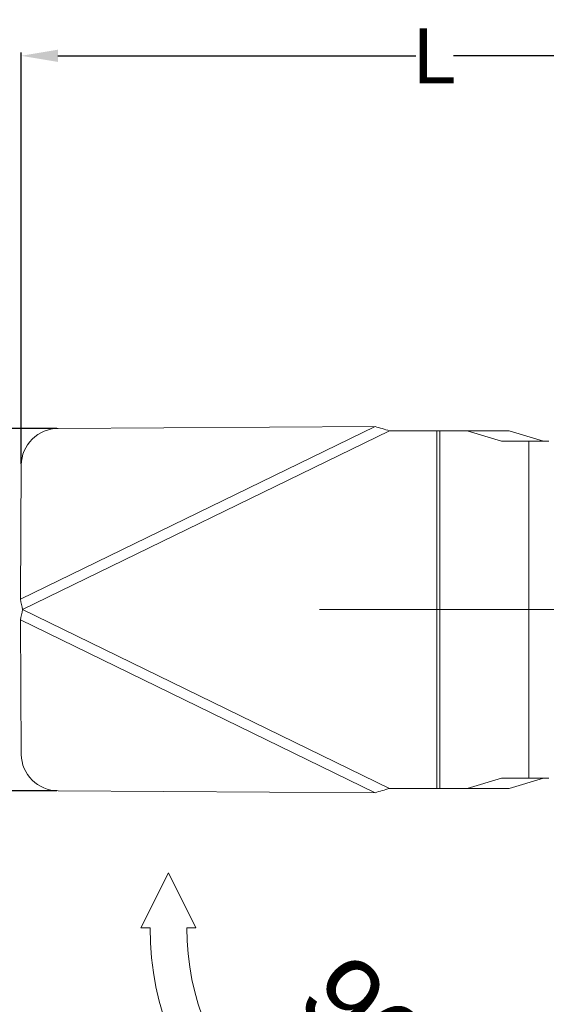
# Model space of a CAD drawing. Header units: millimetres. Extents: x 1891 to 2149, y 1634 to 1816.
# Tile 3 of 26: x 1932 to 1961, y 1676 to 1730. Entities that reach past the tile are written whole.
import ezdxf

# ---------------------------------------------------------------- set-up
doc = ezdxf.new("R2010")
doc.units = ezdxf.units.MM
doc.layers.get('Defpoints').update_dxf_attribs({"lineweight": 18})
doc.layers.add('20', color=7, linetype='Continuous', lineweight=18)
doc.styles.get("Standard").update_dxf_attribs({"font": 'arial.ttf'})
doc.dimstyles.get("Standard").update_dxf_attribs({"dimtxt": 0.18, "dimasz": 0.18, "dimexe": 0.18, "dimexo": 0.0625, "dimgap": 0.09, "dimtad": 0, "dimtih": 1, "dimtoh": 1, "dimdec": 4, "dimzin": 0, "dimdsep": 46, "dimtxsty": 'Standard', "dimcen": 0.09, "dimadec": 0, "dimazin": 0, "dimtfac": 1, "dimtdec": 4, "dimtofl": 0, "dimtmove": 0, "dimatfit": 3, "dimfxl": 1, "dimtolj": 1, "dimtzin": 0, "dimarcsym": 0})

# ---------------------------------------------------------------- blocks, each defined once
blk = doc.blocks.new('*D7')
at = {"color": 0, "lineweight": -2, "transparency": 16777216}
for p, q in [((1932.443, 1705.865), (1932.443, 1728.285)), ((1934.443, 1728.105), (1953.951, 1728.105)), ((1975.512, 1728.105), (1956.005, 1728.105)), ((1977.512, 1726.788), (1977.512, 1728.285))]:
    blk.add_line(p, q, dxfattribs=at)
at = {"color": 0, "transparency": 16777216}
for points in [[(1934.443, 1728.438), (1934.443, 1727.771), (1932.443, 1728.105)], [(1975.512, 1728.438), (1975.512, 1727.771), (1977.512, 1728.105)]]:
    blk.add_solid(points, dxfattribs=at)
at = {"layer": 'Defpoints', "color": 0, "transparency": 16777216}
for p in [(1977.512, 1728.105), (1977.512, 1726.726), (1932.443, 1705.803)]:
    blk.add_point(p, dxfattribs=at)
at = {"color": 0, "lineweight": 18, "transparency": 16777216, "insert": (1954.978, 1728.105), "char_height": 3, "attachment_point": 5}
blk.add_mtext('\\A1;L', dxfattribs=at)
blk = doc.blocks.new('*D10')
at = {"color": 0, "lineweight": -2, "transparency": 16777216}
for p, q in [((1934.387, 1707.79), (1920.179, 1707.79)), ((1920.359, 1705.79), (1920.359, 1699.533)), ((1920.359, 1690.032), (1920.359, 1696.289)), ((1934.387, 1688.032), (1920.179, 1688.032))]:
    blk.add_line(p, q, dxfattribs=at)
at = {"color": 0, "transparency": 16777216}
for points in [[(1920.026, 1705.79), (1920.692, 1705.79), (1920.359, 1707.79)], [(1920.026, 1690.032), (1920.692, 1690.032), (1920.359, 1688.032)]]:
    blk.add_solid(points, dxfattribs=at)
at = {"layer": 'Defpoints', "color": 0, "transparency": 16777216}
for p in [(1934.45, 1707.79), (1920.359, 1688.032), (1934.45, 1688.032)]:
    blk.add_point(p, dxfattribs=at)
at = {"color": 0, "lineweight": 18, "transparency": 16777216, "insert": (1920.359, 1697.911), "char_height": 3, "attachment_point": 5}
blk.add_mtext('\\A1;19.5', dxfattribs=at)

msp = doc.modelspace()

# ---------------------------------------------------------------- linework, layer by layer
at = {"layer": '20', "color": 7}
for p, q in [((1951.72188, 1707.89386), (1932.39898, 1698.47394)), ((1952.51246, 1707.66108), (1932.51246, 1697.91108)), ((1934.44951, 1707.7902), (1951.72188, 1707.89386)), ((1952.51246, 1707.66108), (1955.09508, 1707.66108)), ((1955.24829, 1707.66108), (1955.09508, 1707.66108)), ((1955.09508, 1688.16108), (1955.09508, 1707.66108)), ((1955.24829, 1688.16108), (1955.24829, 1707.66108)), ((1955.24829, 1707.66108), (1956.73629, 1707.66108)), ((1956.73629, 1707.66108), (1959.03443, 1707.66108)), ((1956.73629, 1707.66108), (1958.61254, 1707.10065)), ((1959.03443, 1707.66108), (1960.91068, 1707.10065)), ((1958.61254, 1707.10065), (1960.10288, 1707.10065)), ((1960.10288, 1688.7215), (1960.10288, 1707.10065)), ((1961.20185, 1707.10065), (1960.10288, 1707.10065)), ((1932.39898, 1698.47394), (1932.44338, 1705.80278)), ((1952.51246, 1688.16108), (1932.51246, 1697.91108)), ((1932.44338, 1690.01938), (1932.39898, 1697.34821)), ((1951.72188, 1687.9283), (1932.39898, 1697.34821)), ((1958.61254, 1688.7215), (1956.73629, 1688.16108)), ((1958.61254, 1688.7215), (1960.10288, 1688.7215)), ((1960.91068, 1688.7215), (1959.03443, 1688.16108)), ((1960.10288, 1688.7215), (1961.20185, 1688.7215)), ((1951.72188, 1687.9283), (1934.44951, 1688.03196)), ((1955.09508, 1688.16108), (1952.51246, 1688.16108)), ((1955.09508, 1688.16108), (1955.24829, 1688.16108)), ((1956.73629, 1688.16108), (1955.24829, 1688.16108)), ((1956.73629, 1688.16108), (1959.03443, 1688.16108))]:
    msp.add_line(p, q, dxfattribs=at)
at = {"layer": '20', "color": 1}
msp.add_line((1948.6979, 1697.91108), (2006.32702, 1697.91108), dxfattribs=at)
at = {"layer": '20', "color": 7, "lineweight": 18}
for p, q in [((1938.95981, 1680.56652), (1940.45981, 1683.56652)), ((1941.95981, 1680.56652), (1940.45981, 1683.56652)), ((1939.45981, 1680.56652), (1938.95981, 1680.56652)), ((1941.95981, 1680.56652), (1941.45981, 1680.56652))]:
    msp.add_line(p, q, dxfattribs=at)
for radius in [15.98991, 13.98991]:
    msp.add_arc((1955.44972, 1680.56652), radius, 180, 270, dxfattribs=at)
at = {"layer": '20', "color": 7}
for centre, major_axis, start_param, end_param in [((1934.43755, 1705.81475), (1.79775, 0.8764), 1.11719863, 2.68799496), ((1934.43755, 1690.00741), (-1.79775, 0.8764), 0.4535977, 2.02439402)]:
    msp.add_ellipse(centre, major_axis=major_axis, ratio=0.98480775, start_param=start_param, end_param=end_param, dxfattribs=at)
for points in [[(1952.51246, 1707.66108), (1952.24852, 1707.73952), (1951.98458, 1707.81796), (1951.72188, 1707.89386)], [(1932.39898, 1698.47394), (1932.43598, 1698.28801), (1932.47422, 1698.09955), (1932.51246, 1697.91108)], [(1932.51246, 1697.91108), (1932.47422, 1697.72261), (1932.43598, 1697.53414), (1932.39898, 1697.34821)], [(1951.72188, 1687.9283), (1951.98458, 1688.0042), (1952.24852, 1688.08263), (1952.51246, 1688.16108)]]:
    msp.add_open_spline(points, degree=3, dxfattribs=at)

# ---------------------------------------------------------------- texts
at = {"layer": '20', "color": 7, "lineweight": 18}
msp.add_text('90°', height=4.287662, rotation=313.183052, dxfattribs=at).set_placement((1947.30673, 1676.53797))

# ---------------------------------------------------------------- dimensions: what is measured, and where the dimension line sits
at = {"color": 3, "lineweight": 18}
dim = msp.add_linear_dim(base=(1977.51246, 1728.10476), p1=(1932.44338, 1705.80278), p2=(1977.51246, 1726.72563), text='L', dimstyle='Standard', override={"dimtxt": 3, "dimasz": 2}, dxfattribs=at)
dim.commit()
dim.dimension.update_dxf_attribs({"geometry": '*D7', "text_midpoint": (1954.97792, 1728.10476)})
dim = msp.add_linear_dim(base=(1920.35915, 1688.03196), p1=(1934.44951, 1707.7902), p2=(1934.44951, 1688.03196), angle=90, text='19.5', dimstyle='Standard', override={"dimtxt": 3, "dimasz": 2}, dxfattribs=at)
dim.commit()
dim.dimension.update_dxf_attribs({"geometry": '*D10', "text_midpoint": (1920.35915, 1697.91108)})

doc.saveas('drawing.dxf')
